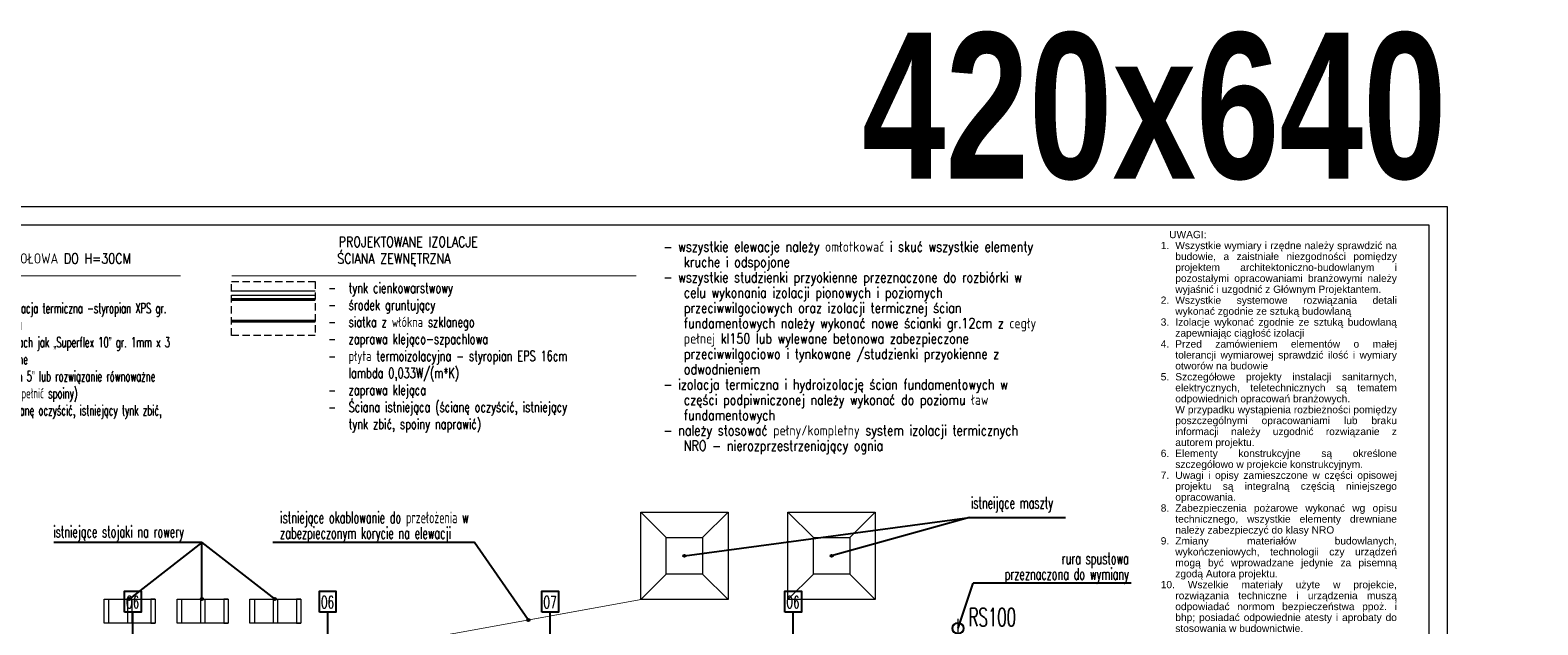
# Model space of a CAD drawing. Header units: millimetres. Extents: x 8949 to 18258, y -1077 to 30686.
# Tile 34 of 89: x 13497 to 15567, y 11770 to 12586. Entities that reach past the tile are written whole.
import ezdxf

# ---------------------------------------------------------------- set-up
doc = ezdxf.new("R2010")
doc.units = ezdxf.units.MM
doc.linetypes.add('DASHED', pattern=[0.75, 0.5, -0.25])
doc.linetypes.add('HIDDEN', pattern=[9.525, 6.35, -3.175])
for name, color, linetype, lineweight in [('0A_IINW_KONSTR', 1, 'Continuous', 40), ('0A_OCIEPLENIE', 30, 'Continuous', 9), ('0A_POMOCNICZE', 30, 'Continuous', 9), ('0A_TABELKA', 7, 'Continuous', 0), ('0Z_OPISY', 7, 'Continuous', 9), ('A_WIDOK', 40, 'Continuous', 15), ('SCHODY', 250, 'Continuous', 15)]:
    doc.layers.add(name, color=color, linetype=linetype, lineweight=lineweight)
doc.layers.add('0A_OPISY OKIEN', color=3, linetype='Continuous')
doc.layers.add('Opisy', color=4, linetype='Continuous')
doc.styles.add('1', font='simplex.shx', dxfattribs={"width": 0.6})
doc.styles.add('Arial', font='arial.ttf')
doc.styles.add('ARIAL 2', font='ARIALN.TTF')
doc.styles.add('m1_romans', font='romans.shx', dxfattribs={"width": 0.8})
doc.linetypes.add('BATTING', pattern='A,0.00254,-2.54,[134,ltypeshp.shx,S=2.54,R=0,X=-2.54,Y=0],-5.08,[134,ltypeshp.shx,S=2.54,R=180,X=2.54,Y=0],-2.54', length=10.16254)

msp = doc.modelspace()

# ---------------------------------------------------------------- hatches: boundary and pattern name
at = {"layer": '0A_OPISY OKIEN', "transparency": 33554687}
h = msp.add_hatch(color=256, dxfattribs=at)
h.dxf.hatch_style = 1
h.paths.add_polyline_path([(14396.3, 11864.8, 1), (14393.3, 11864.8, 1)])
h = msp.add_hatch(color=256, dxfattribs=at)
h.dxf.hatch_style = 1
h.paths.add_polyline_path([(14598.4, 11864.8, 1), (14595.4, 11864.8, 1)])
h = msp.add_hatch(color=256, dxfattribs=at)
h.dxf.hatch_style = 1
h.paths.add_polyline_path([(13633.9, 11805.5, 1), (13630.9, 11805.5, 1)])
h = msp.add_hatch(color=256, dxfattribs=at)
h.dxf.hatch_style = 1
h.paths.add_polyline_path([(13733.9, 11805.5, 1), (13730.9, 11805.5, 1)])
h = msp.add_hatch(color=256, dxfattribs=at)
h.dxf.hatch_style = 1
h.paths.add_polyline_path([(13833.9, 11805.5, 1), (13830.9, 11805.5, 1)])
h = msp.add_hatch(color=256, dxfattribs=at)
h.dxf.hatch_style = 1
h.paths.add_polyline_path([(14182, 11776.8, 1), (14179, 11776.8, 1)])

# ---------------------------------------------------------------- linework, layer by layer
at = {"layer": '0A_IINW_KONSTR'}
for p, q in [((13773.1, 12216.6), (13888.1, 12216.6)), ((13773.1, 12186.6), (13888.1, 12186.6))]:
    msp.add_line(p, q, dxfattribs=at)
at = {"layer": '0A_OCIEPLENIE'}
msp.add_line((13773.1, 12228.6), (13888.1, 12228.6), dxfattribs=at)
at = {"layer": '0A_OCIEPLENIE', "linetype": 'BATTING', "lineweight": 18, "ltscale": 0.55}
msp.add_line((13773.1, 12222.6), (13888.1, 12222.6), dxfattribs=at)
at = {"layer": '0A_OPISY OKIEN', "const_width": 1.5}
for points in [[(13147.7, 12248.8), (13703.2, 12248.8)], [(13773.1, 12248.8), (14328.7, 12248.8)]]:
    msp.add_lwpolyline(points, dxfattribs=at)
at = {"layer": '0A_OPISY OKIEN'}
for points in [[(14394.8, 11864.8), (14786.1, 11917.5), (14917.9, 11917.5)], [(14786.1, 11917.5), (14596.9, 11864.8)], [(13732.4, 11805.5), (13732.4, 11882.9), (13528.9, 11882.9)], [(13732.4, 11882.9), (13632.4, 11805.5)], [(13732.4, 11882.9), (13832.4, 11805.5)], [(14180.5, 11776.8), (14106.5, 11882.9), (13829.8, 11882.9)], [(14770.5, 11765.4), (14791.3, 11827.1)], [(15008, 11827.1), (14791.3, 11827.1)]]:
    msp.add_lwpolyline(points, dxfattribs=at)
for centre in [(14394.8, 11864.8), (14596.9, 11864.8), (13632.4, 11805.5), (13732.4, 11805.5), (13832.4, 11805.5), (14180.5, 11776.8)]:
    msp.add_circle(centre, 1.5, dxfattribs=at)
at = {"layer": '0A_POMOCNICZE', "lineweight": 13, "ltscale": 3}
for points in [[(14334.8, 11804.8), (14334.8, 11924.8), (14454.8, 11924.8), (14454.8, 11804.8), (14334.8, 11804.8), (14369.8, 11839.8)], [(14369.8, 11889.8), (14334.8, 11924.8)], [(14419.8, 11889.8), (14454.8, 11924.8)], [(14536.9, 11804.8), (14536.9, 11924.8), (14656.9, 11924.8), (14656.9, 11804.8), (14536.9, 11804.8), (14571.9, 11839.8)], [(14571.9, 11889.8), (14536.9, 11924.8)], [(14621.9, 11889.8), (14656.9, 11924.8)], [(14393.7, 11863.7), (14395.8, 11865.9)], [(14395.8, 11863.7), (14393.7, 11865.9)], [(14595.8, 11863.7), (14597.9, 11865.9)], [(14597.9, 11863.7), (14595.8, 11865.9)], [(14454.8, 11804.8), (14419.8, 11839.8)], [(14656.9, 11804.8), (14621.9, 11839.8)], [(13598.4, 11772.5), (13598.4, 11805.5), (13668.4, 11805.5), (13668.4, 11772.5), (13598.4, 11772.5)], [(13598.4, 11805.5), (13604.4, 11805.5), (13604.4, 11772.5), (13598.4, 11772.5)], [(13628.4, 11805.5), (13636.4, 11805.5), (13636.4, 11772.5), (13628.4, 11772.5)], [(13630.4, 11805.5), (13630.4, 11772.5)], [(13631.4, 11804.5), (13633.5, 11806.6)], [(13633.5, 11804.5), (13631.4, 11806.6)], [(13668.4, 11805.5), (13662.4, 11805.5), (13662.4, 11772.5), (13668.4, 11772.5)], [(13698.4, 11772.5), (13698.4, 11805.5), (13768.4, 11805.5), (13768.4, 11772.5), (13698.4, 11772.5)], [(13698.4, 11805.5), (13704.4, 11805.5), (13704.4, 11772.5), (13698.4, 11772.5)], [(13728.4, 11805.5), (13736.4, 11805.5), (13736.4, 11772.5), (13728.4, 11772.5)], [(13730.4, 11805.5), (13730.4, 11772.5)], [(13731.4, 11804.5), (13733.5, 11806.6)], [(13733.5, 11804.5), (13731.4, 11806.6)], [(13768.4, 11805.5), (13762.4, 11805.5), (13762.4, 11772.5), (13768.4, 11772.5)], [(13798.4, 11772.5), (13798.4, 11805.5), (13868.4, 11805.5), (13868.4, 11772.5), (13798.4, 11772.5)], [(13798.4, 11805.5), (13804.4, 11805.5), (13804.4, 11772.5), (13798.4, 11772.5)], [(13828.4, 11805.5), (13836.4, 11805.5), (13836.4, 11772.5), (13828.4, 11772.5)], [(13830.4, 11805.5), (13830.4, 11772.5)], [(13831.4, 11804.5), (13833.5, 11806.6)], [(13833.5, 11804.5), (13831.4, 11806.6)], [(13868.4, 11805.5), (13862.4, 11805.5), (13862.4, 11772.5), (13868.4, 11772.5)], [(14179.4, 11775.8), (14181.5, 11777.9)], [(14181.5, 11775.8), (14179.4, 11777.9)]]:
    msp.add_lwpolyline(points, dxfattribs=at)
for points in [[(14369.8, 11889.8), (14419.8, 11889.8), (14419.8, 11839.8), (14369.8, 11839.8)], [(14571.9, 11889.8), (14621.9, 11889.8), (14621.9, 11839.8), (14571.9, 11839.8)]]:
    msp.add_lwpolyline(points, close=True, dxfattribs=at)
at = {"layer": '0A_POMOCNICZE', "linetype": 'DASHED', "lineweight": 13, "ltscale": 50, "const_width": 1}
msp.add_lwpolyline([(14334.8, 11804.8), (14026.2, 11748.8), (13448.1, 11748.8)], dxfattribs=at)
at = {"layer": '0Z_OPISY'}
for points in [[(12242.5, 10243.5), (15442.5, 10243.5), (15442.5, 12343.5), (12242.5, 12343.5)], [(12267.5, 10268.5), (15417.5, 10268.5), (15417.5, 12318.5), (12267.5, 12318.5)]]:
    msp.add_lwpolyline(points, close=True, dxfattribs=at)
at = {"layer": 'A_WIDOK', "linetype": 'HIDDEN', "ltscale": 10}
msp.add_lwpolyline([(14770.5, 11752.4), (14770.5, 11778.4)], dxfattribs=at)
at = {"layer": 'A_WIDOK'}
msp.add_circle((14770.5, 11765.4), 8, dxfattribs=at)
at = {"layer": 'A_WIDOK', "linetype": 'HIDDEN', "ltscale": 10}
msp.add_circle((14770.5, 11765.4), 7, dxfattribs=at)
at = {"layer": 'Opisy'}
for p, q in [((13637.6, 11666.8), (13637.6, 11787.6)), ((13905.1, 11666.8), (13905.1, 11787.6)), ((14210.6, 11666.8), (14210.6, 11787.6)), ((14544.1, 11666.8), (14544.1, 11787.6))]:
    msp.add_line(p, q, dxfattribs=at)
for points in [[(13626.3, 11787.6), (13626.3, 11816.5), (13648.9, 11816.5), (13648.9, 11787.6)], [(13893.8, 11787.6), (13893.8, 11816.5), (13916.4, 11816.5), (13916.4, 11787.6)], [(14199.3, 11787.6), (14199.3, 11816.5), (14221.9, 11816.5), (14221.9, 11787.6)], [(14532.8, 11787.6), (14532.8, 11816.5), (14555.4, 11816.5), (14555.4, 11787.6)]]:
    msp.add_lwpolyline(points, close=True, dxfattribs=at)
at = {"layer": 'SCHODY', "linetype": 'DASHED', "ltscale": 20}
msp.add_lwpolyline([(13773.1, 12241.3), (13888.1, 12241.3), (13888.1, 12167.3), (13773.1, 12167.3)], close=True, dxfattribs=at)

# ---------------------------------------------------------------- texts
at = {"layer": '0A_OPISY OKIEN', "char_height": 14, "attachment_point": 1, "style": 'm1_romans'}
for s, insert, width in [('\\pxi-1.66625,l3.33375,t3.33375;PROJEKTOWANE IZOLACJE', (13270.3, 12302.5), 526.221), ('\\pxi-1.66625,l3.33375,t3.33375;PROJEKTOWANE IZOLACJE', (13896.8, 12302.5), 526.221), ('\\pxi-1.66625,l3.33375,t3.33375;ŚCIANA ZEWNĘTRZNA COKOŁOWA DO H=30CM', (13268.4, 12279.8), 480.906), ('\\pxi-1.66625,l3.33375,t3.33375;ŚCIANA ZEWNĘTRZNA', (13894.9, 12279.8), 480.906), ('\\pxi-1.66625,l3.33375,t3.33375;{\\W0.6;- cokół tynk cokołowy\\P- nad poziomem terenu terenu izolacja termiczna -styropian XPS gr. 14cm o współczynniku \\fArial|b0|i0|c161|p34;λ\\Fromans|c238;=0,032)\\P\\Fromans|c238;- masa uszczelniająca o parametrach jak \\fArial|b0|i0|c238|p34;„\\Fromans|c238;Superflex 10\\fArial|b0|i0|c238|p34;”\\Fromans|c238; gr. \\Fromans|c238;1mm x 3 razy, lub rozwiązanie równoważne\\P- grunt o parametrach jak \\fArial|b0|i0|c238|p34;„\\Fromans|c238;Eurolan 5\\fArial|b0|i0|c238|p34;”\\Fromans|c238; lub rozwiązanie \\Fromans|c238;równoważne\\P- tynk renowacyjny zewnętrzny (uzupełnić spoiny)\\P-^IŚciana betonowa istniejąca (ścianę oczyścić, istniejący tynk zbić, spoiny naprawić)}', (13254.3, 12234.9), 447.885), ('\\pxi-2,l3,t3;{\\W0.7;-^Itynk cienkowarstwowy\\P-^Iśrodek gruntujący\\P-^Isiatka z włókna szklanego\\P-^Izaprawa klejąco-szpachlowa \\P-^Ipłyta termoizolacyjna - styropian EPS 16cm lambda 0,033W/(m*K)\\P-^Izaprawa klejąca \\P- ^IŚciana istniejąca (ścianę oczyścić, istniejący tynk zbić, spoiny naprawić)}', (13891.8, 12239.4), 400.096)]:
    msp.add_mtext(s, dxfattribs=dict(at, insert=insert, width=width))
at = {"layer": '0A_OPISY OKIEN'}
for s, insert, char_height, width, attachment_point, line_spacing_factor, style in [('\\pxi-2,l2,ql;- wszystkie elewacje należy omłotkować i skuć wszystkie elementy kruche i odspojone\\P- wszystkie studzienki przyokienne przeznaczone do rozbiórki w celu wykonania izolacji pionowych i poziomych przeciwwilgociowych oraz izolacji termicznej ścian fundamentowych należy wykonać nowe ścianki gr.12cm z cegły pełnej kl150 lub wylewane betonowa zabezpieczone przeciwwilgociowo i tynkowane /studzienki przyokienne z odwodnieniem \\P- izolacja termiczna i hydroizolację ścian fundamentowych w części podpiwniczonej należy wykonać do poziomu ław fundamentowych\\P- należy stosować pełny/kompletny system izolacji termicznych NRO - nierozprzestrzeniający ognia', (14366.1, 12296), 14, 555.548, 1, 0.9, 'm1_romans'), ('\\pxql;istniejące okablowanie do przełożenia w zabezpieczonym korycie na elewacji ', (14007.2, 11904.1), 16, 334.875, 5, 0.8, '1'), ('\\pxql;istneijące maszty\\P ', (14955.6, 11924.2), 16, 334.875, 5, 0.8, '1'), ('\\pxql;istniejące stojaki na rowery ', (13695.7, 11895.3), 16, 334.875, 5, 0.8, '1'), ('\\pxqr;rura spustowa\\Pprzeznaczona do wymiany', (14904.8, 11847.9), 16, 200.369, 5, 0.8, '1')]:
    msp.add_mtext(s, dxfattribs=dict(at, insert=insert, char_height=char_height, width=width, attachment_point=attachment_point, line_spacing_factor=line_spacing_factor, style=style))
at = {"layer": '0A_TABELKA', "insert": (14638.6, 12582.4), "char_height": 200, "width": 633.273, "attachment_point": 1, "style": 'Arial'}
msp.add_mtext('{\\W0.9;\\fArial Narrow|b1|i0|c238|p34;420x640}', dxfattribs=at)
at = {"layer": '0Z_OPISY', "insert": (15048.8, 12310.6), "char_height": 10.0033, "width": 323.291, "attachment_point": 1, "line_spacing_factor": 0.9, "style": 'ARIAL 2'}
msp.add_mtext('\\pxi-2,l2,qj,t2;{\\fArial|b0|i0|c238|p34;\\~\\~ UWAGI:\\P1. ^IWszystkie wymiary i rzędne należy sprawdzić na budowie, a zaistniałe niezgodności pomiędzy projektem architektoniczno-budowlanym i pozostałymi opracowaniami branżowymi należy wyjaśnić i uzgodnić z Głównym Projektantem.\\P2. ^IWszystkie systemowe rozwiązania detali wykonać zgodnie ze sztuką budowlaną\\P3.^IIzolacje wykonać zgodnie ze sztuką budowlaną zapewniając ciągłość izolacji\\P4. ^IPrzed zamówieniem elementów o małej tolerancji wymiarowej sprawdzić ilość i wymiary otworów na budowie\\P5. ^ISzczegółowe projekty instalacji sanitarnych, elektrycznych, teletechnicznych są tematem odpowiednich opracowań branżowych. \\P   ^IW przypadku wystąpienia rozbieżności pomiędzy poszczególnymi opracowaniami lub braku informacji należy uzgodnić rozwiązanie z autorem projektu.\\P6. ^IElementy konstrukcyjne są określone szczegółowo w projekcie konstrukcyjnym.\\P7. ^IUwagi i opisy zamieszczone w części opisowej projektu są integralną częścią niniejszego opracowania.\\P8.\\~^IZabezpieczenia pożarowe wykonać wg opisu technicznego, wszystkie elementy drewniane należy zabezpieczyć do klasy NRO\\P9.\\~^IZmiany materiałów budowlanych, wykończeniowych, technologii czy urządzeń mogą być wprowadzane jedynie za pisemną zgodą Autora projektu.\\P10. Wszelkie materiały użyte w projekcie, rozwiązania techniczne i urządzenia muszą odpowiadać normom bezpieczeństwa ppoż. i bhp; posiadać odpowiednie atesty i aprobaty do stosowania w budownictwie.\\P11. Wszystkie wymienione w projekcie nazwy producentów, firm, zastosowanych wyrobów należy traktować jako modelowe. Można zastosować inne rozwiązania pod warunkiem że będą równoważne i uzgodnione z Autorem projektu.\\P12. Wszelkie elementy wykończenia i kolorystyki należy uzgadniać z Autorem projektu.\\P13. Prowadzenie poszczególnych instalacji oraz lokalizacja urządzeń zgodnie z projektami branżowymi oraz opisem technicznym.}', dxfattribs=at)
at = {"layer": 'A_WIDOK', "insert": (14817.6, 11780.6), "char_height": 25, "width": 158.627, "attachment_point": 5, "rotation": 0, "style": '1'}
msp.add_mtext('RS100', dxfattribs=at)
at = {"layer": 'Opisy', "char_height": 16.8, "width": 158.627, "attachment_point": 5, "style": '1'}
for s, insert in [('O6', (13637.2, 11801.3)), ('O6', (13904.7, 11801.3)), ('O7', (14210.2, 11801.3)), ('O6', (14543.7, 11801.3))]:
    msp.add_mtext(s, dxfattribs=dict(at, insert=insert))

doc.saveas('drawing.dxf')
